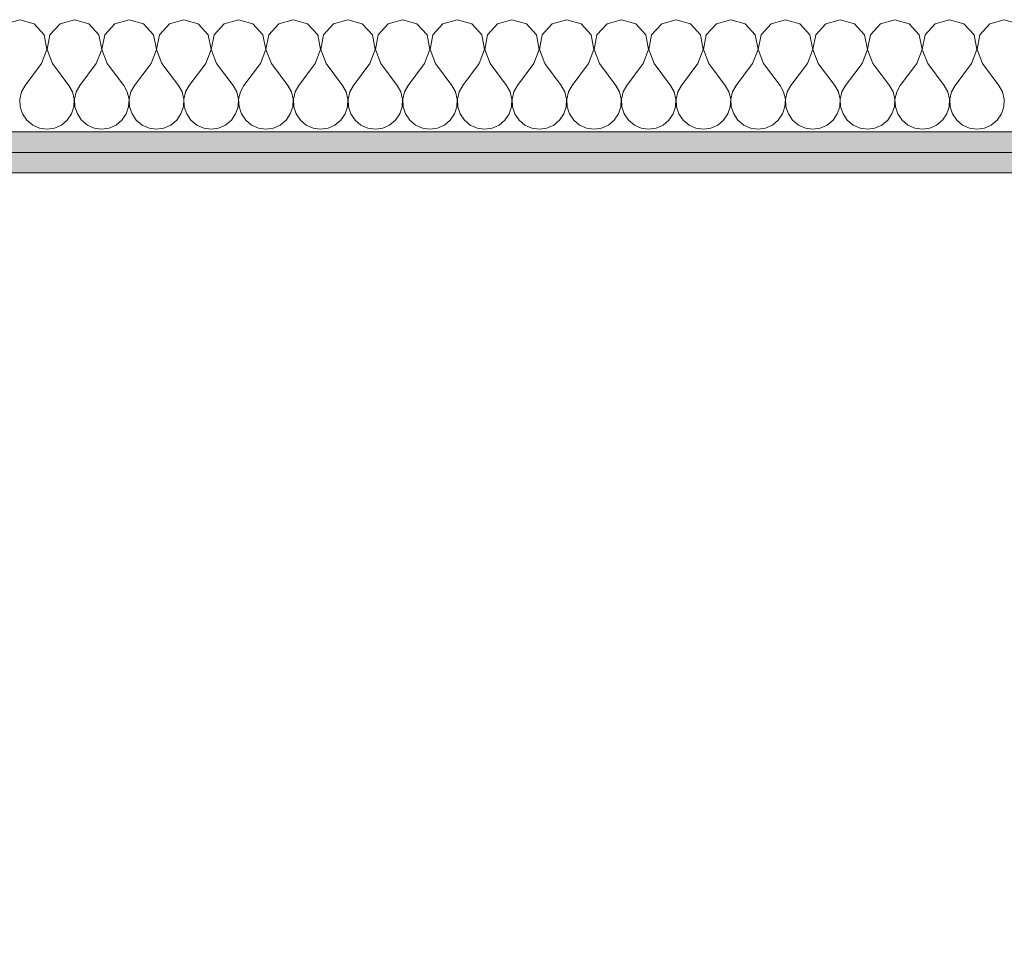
# Model space of a CAD drawing. Header units: millimetres. Extents: x -140780 to 266886, y -104422 to 233759.
# Tile 65 of 104: x 212783 to 213383, y 116609 to 117180. Entities that reach past the tile are written whole.
import ezdxf

# ---------------------------------------------------------------- set-up
doc = ezdxf.new("R2010")
doc.units = ezdxf.units.MM
doc.header["$MEASUREMENT"] = 0
doc.layers.add('ROZBUDOWA_NOWE_DZIAŁOWE', color=7, linetype='Continuous')
for name, color, linetype, lineweight, true_color in [('ROZBUDOWA_NOWE_DZIAŁOWE_Nr_pióra__24', 7, 'Continuous', 15, 0x029e21), ('ROZBUDOWA_NOWE_DZIAŁOWE_Nr_pióra__4', 7, 'Continuous', 13, 0x029e21), ('ROZBUDOWA_NOWE_DZIAŁOWE_Nr_pióra__67', 7, 'Continuous', 13, 0x6a6a6a)]:
    doc.layers.add(name, color=color, linetype=linetype, lineweight=lineweight, true_color=true_color)
doc.layers.add('ROZBUDOWA_NOWE_DZIAŁOWE_Nr_pióra__47', color=7, linetype='Continuous', lineweight=15)
doc.layers.add('STREFA_NOWE_POM_Nr_pióra__121', color=255, linetype='Continuous', lineweight=0)
pattern_1 = [(0, (0, 0), (0, 37.5), [0, -37.5])]

# ---------------------------------------------------------------- blocks, each defined once
blk = doc.blocks.new('*X468')
at = {"layer": 'ROZBUDOWA_NOWE_DZIAŁOWE_Nr_pióra__4', "linetype": 'Continuous'}
for p, q in [((212783.33, 117180.1), (212774.57, 117177.61)), ((212792.1, 117177.61), (212783.33, 117180.1)), ((212798.24, 117170.89), (212792.1, 117177.61)), ((212807.9, 117177.61), (212801.76, 117170.89)), ((212816.67, 117180.1), (212807.9, 117177.61)), ((212825.43, 117177.61), (212816.67, 117180.1)), ((212831.57, 117170.89), (212825.43, 117177.61)), ((212841.24, 117177.61), (212835.09, 117170.89)), ((212850, 117180.1), (212841.24, 117177.61)), ((212858.76, 117177.61), (212850, 117180.1)), ((212864.91, 117170.89), (212858.76, 117177.61)), ((212874.57, 117177.61), (212868.43, 117170.89)), ((212883.33, 117180.1), (212874.57, 117177.61)), ((212892.1, 117177.61), (212883.33, 117180.1)), ((212898.24, 117170.89), (212892.1, 117177.61)), ((212907.9, 117177.61), (212901.76, 117170.89)), ((212916.67, 117180.1), (212907.9, 117177.61)), ((212925.43, 117177.61), (212916.67, 117180.1)), ((212931.57, 117170.89), (212925.43, 117177.61)), ((212941.24, 117177.61), (212935.09, 117170.89)), ((212950, 117180.1), (212941.24, 117177.61)), ((212958.76, 117177.61), (212950, 117180.1)), ((212964.91, 117170.89), (212958.76, 117177.61)), ((212974.57, 117177.61), (212968.43, 117170.89)), ((212983.33, 117180.1), (212974.57, 117177.61)), ((212992.1, 117177.61), (212983.33, 117180.1)), ((212998.24, 117170.89), (212992.1, 117177.61)), ((213007.9, 117177.61), (213001.76, 117170.89)), ((213016.67, 117180.1), (213007.9, 117177.61)), ((213025.43, 117177.61), (213016.67, 117180.1)), ((213031.57, 117170.89), (213025.43, 117177.61)), ((213041.24, 117177.61), (213035.09, 117170.89)), ((213050, 117180.1), (213041.24, 117177.61)), ((213058.76, 117177.61), (213050, 117180.1)), ((213064.91, 117170.89), (213058.76, 117177.61)), ((213074.57, 117177.61), (213068.43, 117170.89)), ((213083.33, 117180.1), (213074.57, 117177.61)), ((213092.1, 117177.61), (213083.33, 117180.1)), ((213098.24, 117170.89), (213092.1, 117177.61)), ((213107.9, 117177.61), (213101.76, 117170.89)), ((213116.67, 117180.1), (213107.9, 117177.61)), ((213125.43, 117177.61), (213116.67, 117180.1)), ((213131.57, 117170.89), (213125.43, 117177.61)), ((213141.24, 117177.61), (213135.09, 117170.89)), ((213150, 117180.1), (213141.24, 117177.61)), ((213158.76, 117177.61), (213150, 117180.1)), ((213164.91, 117170.89), (213158.76, 117177.61)), ((213174.57, 117177.61), (213168.43, 117170.89)), ((213183.33, 117180.1), (213174.57, 117177.61)), ((213192.1, 117177.61), (213183.33, 117180.1)), ((213198.24, 117170.89), (213192.1, 117177.61)), ((213207.9, 117177.61), (213201.76, 117170.89)), ((213216.67, 117180.1), (213207.9, 117177.61)), ((213225.43, 117177.61), (213216.67, 117180.1)), ((213231.57, 117170.89), (213225.43, 117177.61)), ((213241.24, 117177.61), (213235.09, 117170.89)), ((213250, 117180.1), (213241.24, 117177.61)), ((213258.76, 117177.61), (213250, 117180.1)), ((213264.91, 117170.89), (213258.76, 117177.61)), ((213274.57, 117177.61), (213268.43, 117170.89)), ((213283.33, 117180.1), (213274.57, 117177.61)), ((213292.1, 117177.61), (213283.33, 117180.1)), ((213298.24, 117170.89), (213292.1, 117177.61)), ((213307.9, 117177.61), (213301.76, 117170.89)), ((213316.67, 117180.1), (213307.9, 117177.61)), ((213325.43, 117177.61), (213316.67, 117180.1)), ((213331.57, 117170.89), (213325.43, 117177.61)), ((213341.24, 117177.61), (213335.09, 117170.89)), ((213350, 117180.1), (213341.24, 117177.61)), ((213358.76, 117177.61), (213350, 117180.1)), ((213364.91, 117170.89), (213358.76, 117177.61)), ((213374.57, 117177.61), (213368.43, 117170.89)), ((213383.33, 117180.1), (213374.57, 117177.61)), ((213392.1, 117177.61), (213383.33, 117180.1)), ((212799.93, 117161.93), (212798.24, 117170.89)), ((212801.76, 117170.89), (212800.07, 117161.93)), ((212833.27, 117161.93), (212831.57, 117170.89)), ((212835.09, 117170.89), (212833.4, 117161.93)), ((212866.6, 117161.93), (212864.91, 117170.89)), ((212868.43, 117170.89), (212866.73, 117161.93)), ((212899.93, 117161.93), (212898.24, 117170.89)), ((212901.76, 117170.89), (212900.07, 117161.93)), ((212933.27, 117161.93), (212931.57, 117170.89)), ((212935.09, 117170.89), (212933.4, 117161.93)), ((212966.6, 117161.93), (212964.91, 117170.89)), ((212968.43, 117170.89), (212966.73, 117161.93)), ((212999.93, 117161.93), (212998.24, 117170.89)), ((213001.76, 117170.89), (213000.07, 117161.93)), ((213033.27, 117161.93), (213031.57, 117170.89)), ((213035.09, 117170.89), (213033.4, 117161.93)), ((213066.6, 117161.93), (213064.91, 117170.89)), ((213068.43, 117170.89), (213066.73, 117161.93)), ((213099.93, 117161.93), (213098.24, 117170.89)), ((213101.76, 117170.89), (213100.07, 117161.93)), ((213133.27, 117161.93), (213131.57, 117170.89)), ((213135.09, 117170.89), (213133.4, 117161.93)), ((213166.6, 117161.93), (213164.91, 117170.89)), ((213168.43, 117170.89), (213166.73, 117161.93)), ((213199.93, 117161.93), (213198.24, 117170.89)), ((213201.76, 117170.89), (213200.07, 117161.93)), ((213233.27, 117161.93), (213231.57, 117170.89)), ((213235.09, 117170.89), (213233.4, 117161.93)), ((213266.6, 117161.93), (213264.91, 117170.89)), ((213268.43, 117170.89), (213266.73, 117161.93)), ((213299.93, 117161.93), (213298.24, 117170.89)), ((213301.76, 117170.89), (213300.07, 117161.93)), ((213333.27, 117161.93), (213331.57, 117170.89)), ((213335.09, 117170.89), (213333.4, 117161.93)), ((213366.6, 117161.93), (213364.91, 117170.89)), ((213368.43, 117170.89), (213366.73, 117161.93)), ((212796.67, 117153.43), (212799.93, 117161.93)), ((212800.07, 117161.93), (212803.33, 117153.43)), ((212830, 117153.43), (212833.27, 117161.93)), ((212833.4, 117161.93), (212836.67, 117153.43)), ((212863.33, 117153.43), (212866.6, 117161.93)), ((212866.73, 117161.93), (212870, 117153.43)), ((212896.67, 117153.43), (212899.93, 117161.93)), ((212900.07, 117161.93), (212903.33, 117153.43)), ((212930, 117153.43), (212933.27, 117161.93)), ((212933.4, 117161.93), (212936.67, 117153.43)), ((212963.33, 117153.43), (212966.6, 117161.93)), ((212966.73, 117161.93), (212970, 117153.43)), ((212996.67, 117153.43), (212999.93, 117161.93)), ((213000.07, 117161.93), (213003.33, 117153.43)), ((213030, 117153.43), (213033.27, 117161.93)), ((213033.4, 117161.93), (213036.67, 117153.43)), ((213063.33, 117153.43), (213066.6, 117161.93)), ((213066.73, 117161.93), (213070, 117153.43)), ((213096.67, 117153.43), (213099.93, 117161.93)), ((213100.07, 117161.93), (213103.33, 117153.43)), ((213130, 117153.43), (213133.27, 117161.93)), ((213133.4, 117161.93), (213136.67, 117153.43)), ((213163.33, 117153.43), (213166.6, 117161.93)), ((213166.73, 117161.93), (213170, 117153.43)), ((213196.67, 117153.43), (213199.93, 117161.93)), ((213200.07, 117161.93), (213203.33, 117153.43)), ((213230, 117153.43), (213233.27, 117161.93)), ((213233.4, 117161.93), (213236.67, 117153.43)), ((213263.33, 117153.43), (213266.6, 117161.93)), ((213266.73, 117161.93), (213270, 117153.43)), ((213296.67, 117153.43), (213299.93, 117161.93)), ((213300.07, 117161.93), (213303.33, 117153.43)), ((213330, 117153.43), (213333.27, 117161.93)), ((213333.4, 117161.93), (213336.67, 117153.43)), ((213363.33, 117153.43), (213366.6, 117161.93)), ((213366.73, 117161.93), (213370, 117153.43)), ((212796.67, 117153.43), (212786.67, 117140.1)), ((212803.33, 117153.43), (212813.33, 117140.1)), ((212830, 117153.43), (212820, 117140.1)), ((212836.67, 117153.43), (212846.67, 117140.1)), ((212863.33, 117153.43), (212853.33, 117140.1)), ((212870, 117153.43), (212880, 117140.1)), ((212896.67, 117153.43), (212886.67, 117140.1)), ((212903.33, 117153.43), (212913.33, 117140.1)), ((212930, 117153.43), (212920, 117140.1)), ((212936.67, 117153.43), (212946.67, 117140.1)), ((212963.33, 117153.43), (212953.33, 117140.1)), ((212970, 117153.43), (212980, 117140.1)), ((212996.67, 117153.43), (212986.67, 117140.1)), ((213003.33, 117153.43), (213013.33, 117140.1)), ((213030, 117153.43), (213020, 117140.1)), ((213036.67, 117153.43), (213046.67, 117140.1)), ((213063.33, 117153.43), (213053.33, 117140.1)), ((213070, 117153.43), (213080, 117140.1)), ((213096.67, 117153.43), (213086.67, 117140.1)), ((213103.33, 117153.43), (213113.33, 117140.1)), ((213130, 117153.43), (213120, 117140.1)), ((213136.67, 117153.43), (213146.67, 117140.1)), ((213163.33, 117153.43), (213153.33, 117140.1)), ((213170, 117153.43), (213180, 117140.1)), ((213196.67, 117153.43), (213186.67, 117140.1)), ((213203.33, 117153.43), (213213.33, 117140.1)), ((213230, 117153.43), (213220, 117140.1)), ((213236.67, 117153.43), (213246.67, 117140.1)), ((213263.33, 117153.43), (213253.33, 117140.1)), ((213270, 117153.43), (213280, 117140.1)), ((213296.67, 117153.43), (213286.67, 117140.1)), ((213303.33, 117153.43), (213313.33, 117140.1)), ((213330, 117153.43), (213320, 117140.1)), ((213336.67, 117153.43), (213346.67, 117140.1)), ((213363.33, 117153.43), (213353.33, 117140.1)), ((213370, 117153.43), (213380, 117140.1)), ((212786.67, 117140.1), (212784.44, 117136.07)), ((212815.56, 117136.07), (212813.33, 117140.1)), ((212820, 117140.1), (212817.77, 117136.07)), ((212848.89, 117136.07), (212846.67, 117140.1)), ((212853.33, 117140.1), (212851.11, 117136.07)), ((212882.23, 117136.07), (212880, 117140.1)), ((212886.67, 117140.1), (212884.44, 117136.07)), ((212915.56, 117136.07), (212913.33, 117140.1)), ((212920, 117140.1), (212917.77, 117136.07)), ((212948.89, 117136.07), (212946.67, 117140.1)), ((212953.33, 117140.1), (212951.11, 117136.07)), ((212982.23, 117136.07), (212980, 117140.1)), ((212986.67, 117140.1), (212984.44, 117136.07)), ((213015.56, 117136.07), (213013.33, 117140.1)), ((213020, 117140.1), (213017.77, 117136.07)), ((213048.89, 117136.07), (213046.67, 117140.1)), ((213053.33, 117140.1), (213051.11, 117136.07)), ((213082.23, 117136.07), (213080, 117140.1)), ((213086.67, 117140.1), (213084.44, 117136.07)), ((213115.56, 117136.07), (213113.33, 117140.1)), ((213120, 117140.1), (213117.77, 117136.07)), ((213148.89, 117136.07), (213146.67, 117140.1)), ((213153.33, 117140.1), (213151.11, 117136.07)), ((213182.23, 117136.07), (213180, 117140.1)), ((213186.67, 117140.1), (213184.44, 117136.07)), ((213215.56, 117136.07), (213213.33, 117140.1)), ((213220, 117140.1), (213217.77, 117136.07)), ((213248.89, 117136.07), (213246.67, 117140.1)), ((213253.33, 117140.1), (213251.11, 117136.07)), ((213282.23, 117136.07), (213280, 117140.1)), ((213286.67, 117140.1), (213284.44, 117136.07)), ((213315.56, 117136.07), (213313.33, 117140.1)), ((213320, 117140.1), (213317.77, 117136.07)), ((213348.89, 117136.07), (213346.67, 117140.1)), ((213353.33, 117140.1), (213351.11, 117136.07)), ((213382.23, 117136.07), (213380, 117140.1)), ((212784.44, 117136.07), (212783.4, 117131.59)), ((212816.6, 117131.59), (212815.56, 117136.07)), ((212817.77, 117136.07), (212816.73, 117131.59)), ((212849.93, 117131.59), (212848.89, 117136.07)), ((212851.11, 117136.07), (212850.07, 117131.59)), ((212883.27, 117131.59), (212882.23, 117136.07)), ((212884.44, 117136.07), (212883.4, 117131.59)), ((212916.6, 117131.59), (212915.56, 117136.07)), ((212917.77, 117136.07), (212916.73, 117131.59)), ((212949.93, 117131.59), (212948.89, 117136.07)), ((212951.11, 117136.07), (212950.07, 117131.59)), ((212983.27, 117131.59), (212982.23, 117136.07)), ((212984.44, 117136.07), (212983.4, 117131.59)), ((213016.6, 117131.59), (213015.56, 117136.07)), ((213017.77, 117136.07), (213016.73, 117131.59)), ((213049.93, 117131.59), (213048.89, 117136.07)), ((213051.11, 117136.07), (213050.07, 117131.59)), ((213083.27, 117131.59), (213082.23, 117136.07)), ((213084.44, 117136.07), (213083.4, 117131.59)), ((213116.6, 117131.59), (213115.56, 117136.07)), ((213117.77, 117136.07), (213116.73, 117131.59)), ((213149.93, 117131.59), (213148.89, 117136.07)), ((213151.11, 117136.07), (213150.07, 117131.59)), ((213183.27, 117131.59), (213182.23, 117136.07)), ((213184.44, 117136.07), (213183.4, 117131.59)), ((213216.6, 117131.59), (213215.56, 117136.07)), ((213217.77, 117136.07), (213216.73, 117131.59)), ((213249.93, 117131.59), (213248.89, 117136.07)), ((213251.11, 117136.07), (213250.07, 117131.59)), ((213283.27, 117131.59), (213282.23, 117136.07)), ((213284.44, 117136.07), (213283.4, 117131.59)), ((213316.6, 117131.59), (213315.56, 117136.07)), ((213317.77, 117136.07), (213316.73, 117131.59)), ((213349.93, 117131.59), (213348.89, 117136.07)), ((213351.11, 117136.07), (213350.07, 117131.59)), ((213383.27, 117131.59), (213382.23, 117136.07)), ((212783.4, 117131.59), (212783.62, 117127)), ((212816.38, 117127), (212816.6, 117131.59)), ((212816.73, 117131.59), (212816.96, 117127)), ((212849.71, 117127), (212849.93, 117131.59)), ((212850.07, 117131.59), (212850.29, 117127)), ((212883.04, 117127), (212883.27, 117131.59)), ((212883.4, 117131.59), (212883.62, 117127)), ((212916.38, 117127), (212916.6, 117131.59)), ((212916.73, 117131.59), (212916.96, 117127)), ((212949.71, 117127), (212949.93, 117131.59)), ((212950.07, 117131.59), (212950.29, 117127)), ((212983.04, 117127), (212983.27, 117131.59)), ((212983.4, 117131.59), (212983.62, 117127)), ((213016.38, 117127), (213016.6, 117131.59)), ((213016.73, 117131.59), (213016.96, 117127)), ((213049.71, 117127), (213049.93, 117131.59)), ((213050.07, 117131.59), (213050.29, 117127)), ((213083.04, 117127), (213083.27, 117131.59)), ((213083.4, 117131.59), (213083.62, 117127)), ((213116.38, 117127), (213116.6, 117131.59)), ((213116.73, 117131.59), (213116.96, 117127)), ((213149.71, 117127), (213149.93, 117131.59)), ((213150.07, 117131.59), (213150.29, 117127)), ((213183.04, 117127), (213183.27, 117131.59)), ((213183.4, 117131.59), (213183.62, 117127)), ((213216.38, 117127), (213216.6, 117131.59)), ((213216.73, 117131.59), (213216.96, 117127)), ((213249.71, 117127), (213249.93, 117131.59)), ((213250.07, 117131.59), (213250.29, 117127)), ((213283.04, 117127), (213283.27, 117131.59)), ((213283.4, 117131.59), (213283.62, 117127)), ((213316.38, 117127), (213316.6, 117131.59)), ((213316.73, 117131.59), (213316.96, 117127)), ((213349.71, 117127), (213349.93, 117131.59)), ((213350.07, 117131.59), (213350.29, 117127)), ((213383.04, 117127), (213383.27, 117131.59)), ((212783.62, 117127), (212785.09, 117122.64)), ((212785.09, 117122.64), (212787.7, 117118.85)), ((212812.3, 117118.85), (212814.91, 117122.64)), ((212814.91, 117122.64), (212816.38, 117127)), ((212816.96, 117127), (212818.43, 117122.64)), ((212818.43, 117122.64), (212821.03, 117118.85)), ((212845.64, 117118.85), (212848.24, 117122.64)), ((212848.24, 117122.64), (212849.71, 117127)), ((212850.29, 117127), (212851.76, 117122.64)), ((212851.76, 117122.64), (212854.36, 117118.85)), ((212878.97, 117118.85), (212881.57, 117122.64)), ((212881.57, 117122.64), (212883.04, 117127)), ((212883.62, 117127), (212885.09, 117122.64)), ((212885.09, 117122.64), (212887.7, 117118.85)), ((212912.3, 117118.85), (212914.91, 117122.64)), ((212914.91, 117122.64), (212916.38, 117127)), ((212916.96, 117127), (212918.43, 117122.64)), ((212918.43, 117122.64), (212921.03, 117118.85)), ((212945.64, 117118.85), (212948.24, 117122.64)), ((212948.24, 117122.64), (212949.71, 117127)), ((212950.29, 117127), (212951.76, 117122.64)), ((212951.76, 117122.64), (212954.36, 117118.85)), ((212978.97, 117118.85), (212981.57, 117122.64)), ((212981.57, 117122.64), (212983.04, 117127)), ((212983.62, 117127), (212985.09, 117122.64)), ((212985.09, 117122.64), (212987.7, 117118.85)), ((213012.3, 117118.85), (213014.91, 117122.64)), ((213014.91, 117122.64), (213016.38, 117127)), ((213016.96, 117127), (213018.43, 117122.64)), ((213018.43, 117122.64), (213021.03, 117118.85)), ((213045.64, 117118.85), (213048.24, 117122.64)), ((213048.24, 117122.64), (213049.71, 117127)), ((213050.29, 117127), (213051.76, 117122.64)), ((213051.76, 117122.64), (213054.36, 117118.85)), ((213078.97, 117118.85), (213081.57, 117122.64)), ((213081.57, 117122.64), (213083.04, 117127)), ((213083.62, 117127), (213085.09, 117122.64)), ((213085.09, 117122.64), (213087.7, 117118.85)), ((213112.3, 117118.85), (213114.91, 117122.64)), ((213114.91, 117122.64), (213116.38, 117127)), ((213116.96, 117127), (213118.43, 117122.64)), ((213118.43, 117122.64), (213121.03, 117118.85)), ((213145.64, 117118.85), (213148.24, 117122.64)), ((213148.24, 117122.64), (213149.71, 117127)), ((213150.29, 117127), (213151.76, 117122.64)), ((213151.76, 117122.64), (213154.36, 117118.85)), ((213178.97, 117118.85), (213181.57, 117122.64)), ((213181.57, 117122.64), (213183.04, 117127)), ((213183.62, 117127), (213185.09, 117122.64)), ((213185.09, 117122.64), (213187.7, 117118.85)), ((213212.3, 117118.85), (213214.91, 117122.64)), ((213214.91, 117122.64), (213216.38, 117127)), ((213216.96, 117127), (213218.43, 117122.64)), ((213218.43, 117122.64), (213221.03, 117118.85)), ((213245.64, 117118.85), (213248.24, 117122.64)), ((213248.24, 117122.64), (213249.71, 117127)), ((213250.29, 117127), (213251.76, 117122.64)), ((213251.76, 117122.64), (213254.36, 117118.85)), ((213278.97, 117118.85), (213281.57, 117122.64)), ((213281.57, 117122.64), (213283.04, 117127)), ((213283.62, 117127), (213285.09, 117122.64)), ((213285.09, 117122.64), (213287.7, 117118.85)), ((213312.3, 117118.85), (213314.91, 117122.64)), ((213314.91, 117122.64), (213316.38, 117127)), ((213316.96, 117127), (213318.43, 117122.64)), ((213318.43, 117122.64), (213321.03, 117118.85)), ((213345.64, 117118.85), (213348.24, 117122.64)), ((213348.24, 117122.64), (213349.71, 117127)), ((213350.29, 117127), (213351.76, 117122.64)), ((213351.76, 117122.64), (213354.36, 117118.85)), ((213378.97, 117118.85), (213381.57, 117122.64)), ((213381.57, 117122.64), (213383.04, 117127)), ((212787.7, 117118.85), (212791.24, 117115.92)), ((212791.24, 117115.92), (212795.45, 117114.07)), ((212804.55, 117114.07), (212808.76, 117115.92)), ((212808.76, 117115.92), (212812.3, 117118.85)), ((212821.03, 117118.85), (212824.57, 117115.92)), ((212824.57, 117115.92), (212828.78, 117114.07)), ((212837.89, 117114.07), (212842.1, 117115.92)), ((212842.1, 117115.92), (212845.64, 117118.85)), ((212854.36, 117118.85), (212857.9, 117115.92)), ((212857.9, 117115.92), (212862.11, 117114.07)), ((212871.22, 117114.07), (212875.43, 117115.92)), ((212875.43, 117115.92), (212878.97, 117118.85)), ((212887.7, 117118.85), (212891.24, 117115.92)), ((212891.24, 117115.92), (212895.45, 117114.07)), ((212904.55, 117114.07), (212908.76, 117115.92)), ((212908.76, 117115.92), (212912.3, 117118.85)), ((212921.03, 117118.85), (212924.57, 117115.92)), ((212924.57, 117115.92), (212928.78, 117114.07)), ((212937.89, 117114.07), (212942.1, 117115.92)), ((212942.1, 117115.92), (212945.64, 117118.85)), ((212954.36, 117118.85), (212957.9, 117115.92)), ((212957.9, 117115.92), (212962.11, 117114.07)), ((212971.22, 117114.07), (212975.43, 117115.92)), ((212975.43, 117115.92), (212978.97, 117118.85)), ((212987.7, 117118.85), (212991.24, 117115.92)), ((212991.24, 117115.92), (212995.45, 117114.07)), ((213004.55, 117114.07), (213008.76, 117115.92)), ((213008.76, 117115.92), (213012.3, 117118.85)), ((213021.03, 117118.85), (213024.57, 117115.92)), ((213024.57, 117115.92), (213028.78, 117114.07)), ((213037.89, 117114.07), (213042.1, 117115.92)), ((213042.1, 117115.92), (213045.64, 117118.85)), ((213054.36, 117118.85), (213057.9, 117115.92)), ((213057.9, 117115.92), (213062.11, 117114.07)), ((213071.22, 117114.07), (213075.43, 117115.92)), ((213075.43, 117115.92), (213078.97, 117118.85)), ((213087.7, 117118.85), (213091.24, 117115.92)), ((213091.24, 117115.92), (213095.45, 117114.07)), ((213104.55, 117114.07), (213108.76, 117115.92)), ((213108.76, 117115.92), (213112.3, 117118.85)), ((213121.03, 117118.85), (213124.57, 117115.92)), ((213124.57, 117115.92), (213128.78, 117114.07)), ((213137.89, 117114.07), (213142.1, 117115.92)), ((213142.1, 117115.92), (213145.64, 117118.85)), ((213154.36, 117118.85), (213157.9, 117115.92)), ((213157.9, 117115.92), (213162.11, 117114.07)), ((213171.22, 117114.07), (213175.43, 117115.92)), ((213175.43, 117115.92), (213178.97, 117118.85)), ((213187.7, 117118.85), (213191.24, 117115.92)), ((213191.24, 117115.92), (213195.45, 117114.07)), ((213204.55, 117114.07), (213208.76, 117115.92)), ((213208.76, 117115.92), (213212.3, 117118.85)), ((213221.03, 117118.85), (213224.57, 117115.92)), ((213224.57, 117115.92), (213228.78, 117114.07)), ((213237.89, 117114.07), (213242.1, 117115.92)), ((213242.1, 117115.92), (213245.64, 117118.85)), ((213254.36, 117118.85), (213257.9, 117115.92)), ((213257.9, 117115.92), (213262.11, 117114.07)), ((213271.22, 117114.07), (213275.43, 117115.92)), ((213275.43, 117115.92), (213278.97, 117118.85)), ((213287.7, 117118.85), (213291.24, 117115.92)), ((213291.24, 117115.92), (213295.45, 117114.07)), ((213304.55, 117114.07), (213308.76, 117115.92)), ((213308.76, 117115.92), (213312.3, 117118.85)), ((213321.03, 117118.85), (213324.57, 117115.92)), ((213324.57, 117115.92), (213328.78, 117114.07)), ((213337.89, 117114.07), (213342.1, 117115.92)), ((213342.1, 117115.92), (213345.64, 117118.85)), ((213354.36, 117118.85), (213357.9, 117115.92)), ((213357.9, 117115.92), (213362.11, 117114.07)), ((213371.22, 117114.07), (213375.43, 117115.92)), ((213375.43, 117115.92), (213378.97, 117118.85)), ((212795.45, 117114.07), (212800, 117113.43)), ((212800, 117113.43), (212804.55, 117114.07)), ((212828.78, 117114.07), (212833.33, 117113.43)), ((212833.33, 117113.43), (212837.89, 117114.07)), ((212862.11, 117114.07), (212866.67, 117113.43)), ((212866.67, 117113.43), (212871.22, 117114.07)), ((212895.45, 117114.07), (212900, 117113.43)), ((212900, 117113.43), (212904.55, 117114.07)), ((212928.78, 117114.07), (212933.33, 117113.43)), ((212933.33, 117113.43), (212937.89, 117114.07)), ((212962.11, 117114.07), (212966.67, 117113.43)), ((212966.67, 117113.43), (212971.22, 117114.07)), ((212995.45, 117114.07), (213000, 117113.43)), ((213000, 117113.43), (213004.55, 117114.07)), ((213028.78, 117114.07), (213033.33, 117113.43)), ((213033.33, 117113.43), (213037.89, 117114.07)), ((213062.11, 117114.07), (213066.67, 117113.43)), ((213066.67, 117113.43), (213071.22, 117114.07)), ((213095.45, 117114.07), (213100, 117113.43)), ((213100, 117113.43), (213104.55, 117114.07)), ((213128.78, 117114.07), (213133.33, 117113.43)), ((213133.33, 117113.43), (213137.89, 117114.07)), ((213162.11, 117114.07), (213166.67, 117113.43)), ((213166.67, 117113.43), (213171.22, 117114.07)), ((213195.45, 117114.07), (213200, 117113.43)), ((213200, 117113.43), (213204.55, 117114.07)), ((213228.78, 117114.07), (213233.33, 117113.43)), ((213233.33, 117113.43), (213237.89, 117114.07)), ((213262.11, 117114.07), (213266.67, 117113.43)), ((213266.67, 117113.43), (213271.22, 117114.07)), ((213295.45, 117114.07), (213300, 117113.43)), ((213300, 117113.43), (213304.55, 117114.07)), ((213328.78, 117114.07), (213333.33, 117113.43)), ((213333.33, 117113.43), (213337.89, 117114.07)), ((213362.11, 117114.07), (213366.67, 117113.43)), ((213366.67, 117113.43), (213371.22, 117114.07))]:
    blk.add_line(p, q, dxfattribs=at)
blk = doc.blocks.new('Ściana_124', base_point=(212316.49, 117206.76))
at = {"layer": 'ROZBUDOWA_NOWE_DZIAŁOWE_Nr_pióra__24', "linetype": 'Continuous'}
h = blk.add_hatch(dxfattribs=at)
h.set_pattern_fill('Gips', color=256, style=0, pattern_type=2)
h.set_pattern_definition(pattern_1)
h.paths.add_polyline_path([(212316.49, 117099.26), (216210.84, 117099.26), (216210.84, 117111.76), (212316.49, 117111.76)])
h = blk.add_hatch(dxfattribs=at)
h.set_pattern_fill('Gips', color=256, style=0, pattern_type=2)
h.set_pattern_definition(pattern_1)
h.paths.add_polyline_path([(212316.49, 117086.76), (216210.84, 117086.76), (216210.84, 117099.26), (212316.49, 117099.26)])
at = {"layer": 'ROZBUDOWA_NOWE_DZIAŁOWE_Nr_pióra__47', "linetype": 'Continuous', "flags": 128}
blk.add_lwpolyline([(212316.49, 117086.76), (216210.84, 117086.76)], dxfattribs=at)
at = {"layer": 'ROZBUDOWA_NOWE_DZIAŁOWE_Nr_pióra__67', "linetype": 'Continuous'}
for p, q in [((212316.49, 117111.76), (216210.84, 117111.76)), ((212316.49, 117099.26), (216210.84, 117099.26))]:
    blk.add_line(p, q, dxfattribs=at)
at = {"layer": 'ROZBUDOWA_NOWE_DZIAŁOWE'}
blk.add_blockref('*X468', (0, 0), dxfattribs=at)

msp = doc.modelspace()

# ---------------------------------------------------------------- linework, layer by layer
at = {"layer": 'STREFA_NOWE_POM_Nr_pióra__121', "linetype": 'Continuous', "flags": 128}
msp.add_lwpolyline([(216210.84, 117086.76), (212316.49, 117086.76), (212316.49, 115826.05), (212310.64, 115586.76), (214176.72, 115586.76), (215056.72, 115586.76), (215750.28, 115586.76), (216203.46, 115586.76), (216210.84, 115862.46)], close=True, dxfattribs=at)

# ---------------------------------------------------------------- block references
at = {"layer": 'ROZBUDOWA_NOWE_DZIAŁOWE'}
msp.add_blockref('Ściana_124', (212316.49, 117206.76), dxfattribs=at)

doc.saveas('drawing.dxf')
